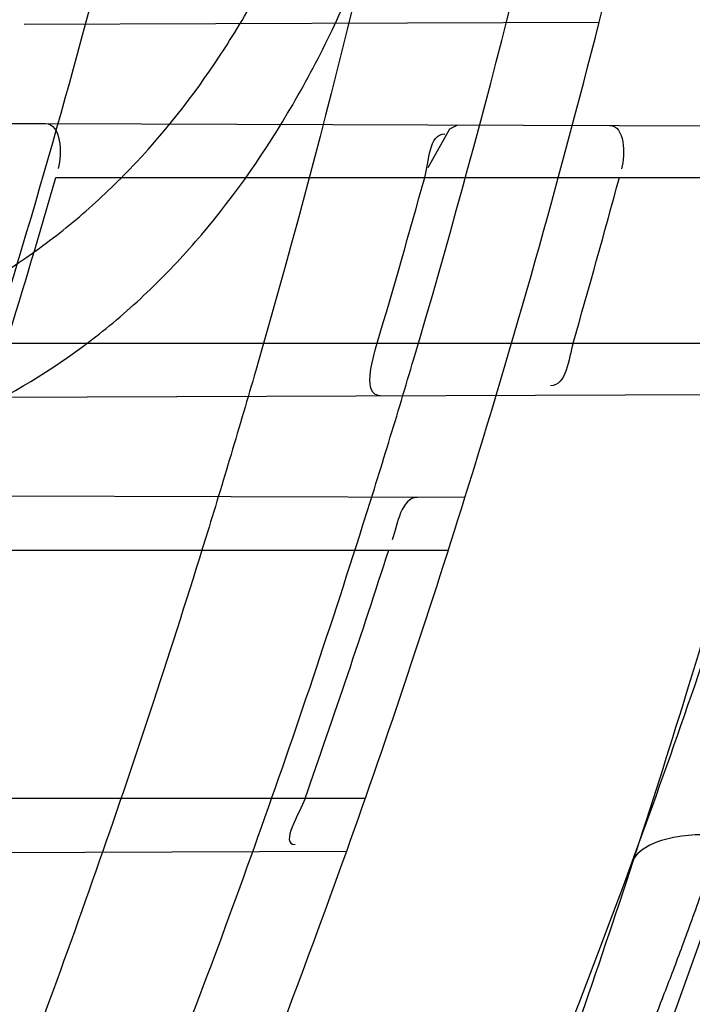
# Model space of a CAD drawing. Header units: millimetres. Extents: x 0 to 297, y 0 to 210.
# Tile 93 of 256: x 147.6055 to 147.6258, y 92.7791 to 92.8089. Entities that reach past the tile are written whole.
import ezdxf

# ---------------------------------------------------------------- set-up
doc = ezdxf.new("R2010")
doc.units = ezdxf.units.MM
doc.header["$LTSCALE"] = 16.335
doc.layers.get('0').update_dxf_attribs({"linetype": 'CONTINUOUS'})
for name, color, linetype in [('01_GLOBAL', 7, 'CONTINUOUS'), ('INTFCLR_1', 7, 'CONTINUOUS'), ('INTFCLR_144815', 7, 'CONTINUOUS')]:
    doc.layers.add(name, color=color, linetype=linetype)

msp = doc.modelspace()

# ---------------------------------------------------------------- linework, layer by layer
at = {"color": 7, "linetype": 'Continuous'}
msp.add_circle((148.0808034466, 92.1164639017), 1.9, dxfattribs=at)
at = {"color": 9, "linetype": 'Continuous'}
msp.add_arc((148.0808034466, 92.1164639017), 1.8756493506, 92.9674534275, 177.0325465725, dxfattribs=at)
at = {"layer": '01_GLOBAL', "color": 7, "linetype": 'Continuous'}
msp.add_circle((148.0808034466, 92.1164639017), 1.925, dxfattribs=at)
at = {"layer": 'INTFCLR_1', "color": 9, "linetype": 'Continuous'}
for p, q in [((147.6055979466, 92.8087261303), (147.6229711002, 92.8087867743)), ((147.6062380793, 92.8057290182), (147.6496285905, 92.8055775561)), ((147.6065565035, 92.80410369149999), (147.649248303, 92.80410369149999)), ((147.605059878, 92.7991036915), (147.6479681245, 92.7991036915)), ((147.6037535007, 92.7974696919), (147.6475919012, 92.7976227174)), ((147.618913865, 92.7944347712), (147.601291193, 92.7944962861)), ((147.6002254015, 92.7928536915), (147.6184151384, 92.7928536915)), ((147.6159055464, 92.78535369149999), (147.5975239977, 92.78535369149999)), ((147.5974134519, 92.7836975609), (147.6153413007, 92.7837601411))]:
    msp.add_line(p, q, dxfattribs=at)
at = {"layer": 'INTFCLR_1', "color": 6, "linetype": 'Continuous'}
msp.add_line((147.5673150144, 92.80586488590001), (147.6062380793, 92.8057290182), dxfattribs=at)
at = {"layer": 'INTFCLR_1', "color": 7, "linetype": 'Continuous'}
for p, q in [((147.6186914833, 92.8056855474), (147.6184463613, 92.80556515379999)), ((147.6184463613, 92.80556515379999), (147.6177906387, 92.8043936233))]:
    msp.add_line(p, q, dxfattribs=at)
at = {"layer": 'INTFCLR_1', "color": 6, "linetype": 'Continuous'}
for centre, radius, start, end in [((147.3556636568, 92.8766036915), 0.3017258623, 270, 90.00000002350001), ((147.3556636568, 92.8766036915), 0.2867456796, 270, 90.00000002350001), ((147.3556636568, 92.8766036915), 0.2607760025, 344.91416282, 347.3433404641), ((147.3556636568, 92.8766036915), 0.2757760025, 345.7642015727, 348.0308689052), ((147.3552502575, 92.8766019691), 0.2615546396, 342.7645756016, 343.9079015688), ((147.3559948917, 92.87660208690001), 0.2715622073, 343.4184416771, 344.5160807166), ((147.3552498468, 92.8766021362), 0.2779552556, 343.8104319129, 344.8808162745), ((147.3556636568, 92.8766036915), 0.2757760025, 340.3263098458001, 342.6651652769), ((147.3559016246, 92.87659913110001), 0.2738307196, 340.5357626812, 342.1919403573)]:
    msp.add_arc(centre, radius, start, end, dxfattribs=at)
at = {"layer": 'INTFCLR_1', "color": 9, "linetype": 'Continuous'}
for radius, start, end in [(0.2607760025, 341.6462381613, 344.91416282), (0.2757760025, 342.6651652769, 345.7642015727), (0.2757760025, 337.139241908, 340.3263098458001)]:
    msp.add_arc((147.3556636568, 92.8766036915), radius, start, end, dxfattribs=at)
for points, knots in [([(147.6239207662, 92.7833025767), (147.6245143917, 92.7849178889), (147.625677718, 92.78817961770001), (147.6278942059, 92.7947943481), (147.6314905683, 92.8066675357), (147.6348253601, 92.820603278), (147.6370274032, 92.8330582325), (147.637953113, 92.83941797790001), (147.6384308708, 92.8430963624), (147.6395335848, 92.8523310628), (147.6406793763, 92.8681102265), (147.6404956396, 92.88672685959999), (147.639629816, 92.89879125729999), (147.6390851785, 92.90436193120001), (147.6386841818, 92.9080669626), (147.6374452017, 92.918066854), (147.6346320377, 92.9340794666), (147.6305782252, 92.9497128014), (147.6276786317, 92.9589915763), (147.6265880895, 92.96231049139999), (147.6249290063, 92.96719941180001), (147.621186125, 92.9774204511), (147.6147225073, 92.99242174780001), (147.6073615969, 93.00659423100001), (147.6022300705, 93.01531748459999), (147.59983173, 93.0192005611), (147.598238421, 93.02173172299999), (147.5939293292, 93.0283886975), (147.5867086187, 93.03860548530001), (147.5766787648, 93.0510431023), (147.5681834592, 93.0603660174), (147.5622490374, 93.0663251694), (147.5589678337, 93.0694802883), (147.5544151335, 93.07373538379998), (147.5480427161, 93.0793069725), (147.541144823, 93.084712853), (147.5367712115, 93.0878231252), (147.5346401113, 93.08925308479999), (147.533241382, 93.0901520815), (147.5319885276, 93.09091746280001), (147.5308874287, 93.09154948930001), (147.5299491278, 93.09203983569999), (147.5291251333, 93.09242738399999), (147.5284918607, 93.0926304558), (147.5279419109, 93.0927747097), (147.5276450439, 93.0924128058), (147.5279068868, 93.09190500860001), (147.528285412, 93.09126392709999), (147.528982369, 93.0903782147), (147.5299093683, 93.0892868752), (147.53099579, 93.0880857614), (147.5321866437, 93.08680384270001), (147.5339471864, 93.0849402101), (147.5364529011, 93.0823207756), (147.5411298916, 93.0774130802), (147.546237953, 93.07190717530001), (147.5508912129, 93.0666447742), (147.5537675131, 93.0632984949), (147.5583927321, 93.0578052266), (147.5654736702, 93.0489031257), (147.5747566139, 93.03595157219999), (147.581475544, 93.0253784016), (147.5858745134, 93.0178524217), (147.5888592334, 93.01255911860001), (147.5940084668, 93.0028972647), (147.6008853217, 92.9883069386), (147.605629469, 92.9761424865), (147.6078360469, 92.9698354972)], [0, 0, 0, 0, 0.0103792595, 0.0208842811, 0.0420721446, 0.0851858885, 0.1071984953, 0.1183380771, 0.123943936, 0.1295693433, 0.1744299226, 0.2192388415, 0.2417237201, 0.2473597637, 0.2529962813, 0.2641993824, 0.3081295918, 0.3509327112, 0.3614952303, 0.3667582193, 0.3720021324, 0.3926323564, 0.4323913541, 0.4704239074, 0.4888657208, 0.4934194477, 0.497950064, 0.5069039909, 0.5412450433, 0.5733438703, 0.6032118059, 0.6172673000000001, 0.6240601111, 0.6306649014, 0.6548506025, 0.6750843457, 0.6834913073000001, 0.6872123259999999, 0.6905622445, 0.6935176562, 0.6960693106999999, 0.6982084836, 0.6999280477, 0.7014829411, 0.7024060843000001, 0.7029587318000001, 0.7038763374, 0.7054334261, 0.7076628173, 0.7105600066, 0.714112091, 0.7174145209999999, 0.7211168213, 0.7295725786, 0.7392778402, 0.7620040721, 0.7748640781, 0.7816422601, 0.7886165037, 0.8181744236, 0.8502177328, 0.884679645, 0.8936796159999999, 0.902792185, 0.9213283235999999, 0.9597006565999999, 1, 1, 1, 1]), ([(147.5311764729, 93.0916036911), (147.5318287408, 93.0916035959), (147.5336257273, 93.09064726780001), (147.5357695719, 93.0894825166), (147.5378575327, 93.08815416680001), (147.540022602, 93.08673125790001), (147.5444669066, 93.0836295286), (147.5514777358, 93.0782474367), (147.5579605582, 93.07269628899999), (147.5625922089, 93.06845780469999), (147.5659282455, 93.06531718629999), (147.5719597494, 93.05938825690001), (147.580595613, 93.0501132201), (147.5907946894, 93.0377377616), (147.5981414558, 93.0275676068), (147.6025258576, 93.02094069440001), (147.60414614, 93.0184223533), (147.6065841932, 93.01456039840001), (147.6117989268, 93.0058880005), (147.6192817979, 92.99179533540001), (147.6258568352, 92.9768697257), (147.6296645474, 92.9666988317), (147.6313517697, 92.961835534), (147.6324604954, 92.9585349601), (147.6354073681, 92.94931094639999), (147.6395285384, 92.9337676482), (147.6423901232, 92.91783829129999), (147.6436501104, 92.9078915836), (147.6440578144, 92.90420708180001), (147.6446115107, 92.8986677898), (147.6454917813, 92.88667134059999), (147.6456786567, 92.8681563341), (147.6445135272, 92.85246501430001), (147.6433925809, 92.8432832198), (147.6429068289, 92.8396251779), (147.6419655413, 92.8333000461), (147.6397259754, 92.82091051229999), (147.6363346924, 92.80705067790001), (147.6326792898, 92.79524665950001), (147.6304259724, 92.7886688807), (147.6292433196, 92.78542534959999), (147.6286398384, 92.7838190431)], [0, 0, 0, 0, 0.0056084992, 0.016622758, 0.0214510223, 0.0268121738, 0.0389184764, 0.0680276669, 0.1027789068, 0.1122614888, 0.1220107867, 0.1421735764, 0.1849752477, 0.2309092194, 0.2799812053, 0.2927645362, 0.2992310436, 0.3057293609, 0.3320345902, 0.3862266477, 0.4428037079, 0.4721337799, 0.479586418, 0.4870651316, 0.5020714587, 0.5628449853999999, 0.6251697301, 0.6410581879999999, 0.6490513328, 0.6570434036, 0.6889243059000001, 0.7524504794, 0.8160576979, 0.8240355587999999, 0.8319861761, 0.8477866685, 0.8790166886, 0.9402183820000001, 0.9703167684, 0.9852456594, 1, 1, 1, 1]), ([(147.6078360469, 92.9698354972), (147.6101299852, 92.9632788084), (147.6142956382, 92.9498053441), (147.6182613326, 92.93248715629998), (147.6202192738, 92.9209208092), (147.6210065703, 92.9154643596), (147.6214994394, 92.91179284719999), (147.6227052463, 92.90167889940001), (147.623864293, 92.88500070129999), (147.6237011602, 92.86826331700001), (147.6230932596, 92.8580308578), (147.6228153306, 92.8542968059), (147.6223459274, 92.84873943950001), (147.6210514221, 92.8369058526), (147.6180380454, 92.81906424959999), (147.6143540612, 92.80424827), (147.6118533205, 92.7957452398), (147.6108389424, 92.79241084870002), (147.6090123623, 92.7866911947), (147.6051536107, 92.7756507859), (147.5989882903, 92.76060143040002), (147.5926455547, 92.7476790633), (147.588554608, 92.74013645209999), (147.5870705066, 92.7374761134), (147.5848652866, 92.73359496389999), (147.5801153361, 92.725595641), (147.5725777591, 92.71408438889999), (147.5633378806, 92.7015190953), (147.5566749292, 92.69332205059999), (147.5528339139, 92.6888229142), (147.551385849, 92.6871436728), (147.5489422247, 92.68435085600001), (147.5444265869, 92.6793230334), (147.5395205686, 92.6740995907), (147.5350750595, 92.669442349), (147.5324472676, 92.6667048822), (147.5302613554, 92.6642911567), (147.5288390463, 92.6627654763), (147.5269884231, 92.6599424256), (147.5301672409, 92.66119888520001), (147.5319512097, 92.6622736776), (147.5341146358, 92.6635994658), (147.5360112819, 92.6648736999), (147.5382932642, 92.66645580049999), (147.5413846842, 92.6687204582), (147.5453415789, 92.671795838), (147.5512543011, 92.676661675), (147.5565470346, 92.68140832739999), (147.5611780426, 92.68584954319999), (147.5644972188, 92.6891252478), (147.5704790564, 92.69529289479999), (147.5790048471, 92.7049106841), (147.5890158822, 92.7176983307), (147.5961841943, 92.72817403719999), (147.6004450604, 92.7349871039), (147.6020181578, 92.7375755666), (147.6043852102, 92.74154715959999), (147.6094401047, 92.750464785), (147.6166547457, 92.7649396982), (147.621618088, 92.77703676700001), (147.6239207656, 92.78330257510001)], [0, 0, 0, 0, 0.0419449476, 0.0850695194, 0.1071739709, 0.1127634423, 0.1183584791, 0.1295423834, 0.1742656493, 0.2191961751, 0.2304978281, 0.2361598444, 0.2418057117, 0.2641744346, 0.3080240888, 0.3509528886, 0.3562644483, 0.3615432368, 0.3719979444, 0.3925183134, 0.4321501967, 0.4701192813, 0.4793724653, 0.4839620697, 0.48851378, 0.5063269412, 0.5401307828, 0.5715496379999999, 0.6004673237, 0.6038923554, 0.6072711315, 0.6138564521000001, 0.6263016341, 0.6480618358, 0.6572019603, 0.6650284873, 0.6713159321, 0.6759369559, 0.6799952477, 0.6841765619, 0.6887949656, 0.6950107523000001, 0.6986911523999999, 0.7027318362, 0.7117342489, 0.7218512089, 0.7329803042, 0.7579718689, 0.7647510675, 0.7717251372, 0.7861300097, 0.8166264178, 0.8492835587, 0.8841348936, 0.8932111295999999, 0.8978052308, 0.9024247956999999, 0.92112918, 0.9596906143, 1, 1, 1, 1]), ([(147.5311764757, 92.6616036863), (147.5310781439, 92.6616036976), (147.5308373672, 92.6616511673), (147.5308497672, 92.6620839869), (147.5311074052, 92.66252928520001), (147.5315528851, 92.66319115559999), (147.5322318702, 92.6640149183), (147.5335407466, 92.6654986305), (147.5355593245, 92.6676144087), (147.5383533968, 92.67047263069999), (147.5428736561, 92.67507601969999), (147.5478811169, 92.68027873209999), (147.5524841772, 92.6852758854), (147.5549756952, 92.68805332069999), (147.5564519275, 92.6897231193), (147.5603658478, 92.69419510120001), (147.5671547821, 92.70234315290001), (147.5765732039, 92.71484082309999), (147.5842592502, 92.7262958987), (147.5891039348, 92.7342592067), (147.5913524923, 92.7381219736), (147.5928653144, 92.74076896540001), (147.5970335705, 92.74827048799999), (147.6034974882, 92.7611245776), (147.6097854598, 92.7761068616), (147.6137211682, 92.7870999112), (147.6155837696, 92.7927940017), (147.6166180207, 92.7961131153), (147.6191666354, 92.8045735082), (147.6229221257, 92.8193173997), (147.6259956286, 92.83708214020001), (147.6273158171, 92.8488648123), (147.6277944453, 92.8543974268), (147.6280778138, 92.8581145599), (147.6286975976, 92.86830028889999), (147.6288639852, 92.8849640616), (147.6276820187, 92.90156740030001), (147.6264527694, 92.9116340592), (147.6259502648, 92.9152888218), (147.6251474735, 92.9207210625), (147.6231505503, 92.93223826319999), (147.6191057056, 92.949481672), (147.6148598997, 92.9628870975), (147.6125223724, 92.96940981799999)], [0, 0, 0, 0, 0.0008731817, 0.001718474, 0.0032338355, 0.0055641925, 0.0087322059, 0.0127298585, 0.0231213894, 0.0346993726, 0.0482226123, 0.08041255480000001, 0.0988155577, 0.1085507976, 0.1135449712, 0.1186069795, 0.1613231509, 0.207686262, 0.2575123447, 0.2837454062, 0.2904461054, 0.2972015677, 0.3108182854, 0.366650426, 0.4248609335, 0.4549769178, 0.4703146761, 0.4780576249, 0.4858477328, 0.5487775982, 0.6130123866, 0.6457680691, 0.6540347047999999, 0.6623246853, 0.6788711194, 0.7446474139, 0.8101273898, 0.8265053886, 0.8346996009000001, 0.8428861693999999, 0.8752668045, 0.9384714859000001, 1, 1, 1, 1]), ([(147.5902832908, 92.7977702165), (147.5917091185, 92.7977453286), (147.5944982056, 92.79782032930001), (147.5979226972, 92.7983537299), (147.6005170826, 92.7990943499), (147.6030083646, 92.80005522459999), (147.6053597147, 92.8013876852), (147.6074936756, 92.80307188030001), (147.6095379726, 92.8050469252), (147.6113311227, 92.8073786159), (147.6128474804, 92.8099673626), (147.6142131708, 92.8128006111), (147.6149983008, 92.81505672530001), (147.6154042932, 92.81660369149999)], [0, 0, 0, 0, 0.1247353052, 0.2435411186, 0.3019743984, 0.3604361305, 0.4768392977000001, 0.5365142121, 0.5978930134, 0.7251012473, 0.7921369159, 0.8601054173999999, 1, 1, 1, 1]), ([(147.5916573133, 92.79477903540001), (147.5931336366, 92.7947379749), (147.5960251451, 92.794803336), (147.5995739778, 92.795387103), (147.6022544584, 92.7962147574), (147.6048381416, 92.79730064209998), (147.6072649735, 92.79881295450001), (147.6094513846, 92.8007156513), (147.6115613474, 92.8029699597), (147.6133947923, 92.80562069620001), (147.6149372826, 92.8085537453), (147.6159729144, 92.81094865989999), (147.6167016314, 92.813037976), (147.6172060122, 92.81476863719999), (147.6174297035, 92.8156546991), (147.6175335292, 92.8161020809)], [0, 0, 0, 0, 0.1202033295, 0.2347921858, 0.2913427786, 0.3481866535, 0.4625825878, 0.5220163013, 0.5837483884, 0.7134935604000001, 0.7826840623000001, 0.8533059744, 0.9256431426, 0.9626202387, 1, 1, 1, 1]), ([(147.5440698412, 92.7821069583), (147.5450052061, 92.7820796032), (147.5468712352, 92.7820270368), (147.5505729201, 92.78193175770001), (147.5551408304, 92.78183506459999), (147.5596668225, 92.7817933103), (147.5632359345, 92.7818208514), (147.5667073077, 92.7818995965), (147.5709174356, 92.7821132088), (147.5750233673, 92.7825584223), (147.5781779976, 92.78310034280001), (147.5811791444, 92.7837658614), (147.5847632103, 92.7848741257), (147.5881232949, 92.7864422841), (147.590611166, 92.7879780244), (147.5929841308, 92.7897151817), (147.5951645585, 92.7917521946), (147.5971370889, 92.79404648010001), (147.5990320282, 92.7965825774), (147.6011681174, 92.80009690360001), (147.6029717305, 92.8038956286), (147.6042619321, 92.8071188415), (147.6054618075, 92.81048993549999), (147.6062288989, 92.8130780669), (147.606685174, 92.8148271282)], [0, 0, 0, 0, 0.0352844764, 0.0703893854, 0.1396239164, 0.207562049, 0.241046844, 0.2742025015, 0.338485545, 0.3999488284, 0.4297887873, 0.4591358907, 0.5158255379, 0.570881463, 0.5984070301, 0.6259627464, 0.6816732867, 0.7104019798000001, 0.739984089, 0.8009583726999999, 0.8651010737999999, 0.8983203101, 0.9318417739, 1, 1, 1, 1]), ([(147.6286398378, 92.7838190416), (147.6281032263, 92.7839793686), (147.6270309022, 92.78420454), (147.6254575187, 92.7843353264), (147.6240689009, 92.7838827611), (147.6239207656, 92.78330257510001)], [0, 0, 0, 0, 0.3355939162, 0.6411874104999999, 1, 1, 1, 1]), ([(147.6286398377, 92.7838190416), (147.6262971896, 92.77758353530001), (147.6212466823, 92.7655438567), (147.6139124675, 92.75115066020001), (147.6087756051, 92.74228519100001), (147.6063693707, 92.7383353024), (147.6047696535, 92.73576002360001), (147.6004343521, 92.7289779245), (147.593140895, 92.7185503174), (147.5829609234, 92.7058269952), (147.5742940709, 92.6962590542), (147.5682143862, 92.69012306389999), (147.5648397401, 92.68686264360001), (147.5601283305, 92.68243898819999), (147.554745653, 92.6777121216), (147.5487350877, 92.6728666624), (147.544713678, 92.66980354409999), (147.541566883, 92.667543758), (147.5392555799, 92.66597146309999), (147.5366540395, 92.6642566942), (147.5340672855, 92.6627785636), (147.5317988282, 92.66160361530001), (147.5311764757, 92.6616036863)], [0, 0, 0, 0, 0.1254392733, 0.2455954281, 0.3039386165, 0.3183545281, 0.3326935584, 0.3610298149, 0.4699340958, 0.5721292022, 0.6676979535, 0.7128867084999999, 0.7347758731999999, 0.7560605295, 0.8345894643, 0.86959304, 0.9014329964, 0.9297831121, 0.9425142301, 0.954114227, 0.9882800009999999, 1, 1, 1, 1])]:
    msp.add_open_spline(points, degree=3, knots=knots, dxfattribs=at)
at = {"layer": 'INTFCLR_1', "color": 6, "linetype": 'Continuous'}
for points, knots in [([(147.5524190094, 93.0916036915), (147.5518087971, 93.0916036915), (147.5529114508, 93.08950324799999), (147.5538583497, 93.08834455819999), (147.5554058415, 93.0863113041), (147.5573153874, 93.0840115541), (147.5597564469, 93.0810765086), (147.5626098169, 93.0776680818), (147.5656703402, 93.073960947), (147.5686923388, 93.0702356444), (147.571505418, 93.0666872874), (147.5740879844, 93.06335701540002), (147.5764364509, 93.0602594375), (147.5785589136, 93.05739951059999), (147.5804701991, 93.0547707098), (147.5821890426, 93.05236174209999), (147.5837330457, 93.05015870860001), (147.5851142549, 93.0481557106), (147.5863481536, 93.04633959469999), (147.5874498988, 93.04469533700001), (147.5884368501, 93.0432038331), (147.5893145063, 93.04186262), (147.590301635, 93.0403384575), (147.5913416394, 93.03871140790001), (147.5924164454, 93.0370044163), (147.5934051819, 93.03541431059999), (147.5944675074, 93.0336832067), (147.5954727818, 93.0320194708), (147.5963989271, 93.0304656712), (147.5972040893, 93.0291000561), (147.5980924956, 93.0275744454), (147.5990691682, 93.0258742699), (147.6001439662, 93.02397450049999), (147.6013258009, 93.02184928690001), (147.6026254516, 93.0194658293), (147.6040567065, 93.016782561), (147.6056293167, 93.01375936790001), (147.6073520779, 93.0103498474), (147.6092357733, 93.0064972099), (147.6112959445, 93.00212210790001), (147.6135459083, 92.9971289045), (147.6159975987, 92.99139551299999), (147.6186600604, 92.9847751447), (147.621540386, 92.9770580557), (147.6245995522, 92.96806700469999), (147.6276353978, 92.9580497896), (147.6304347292, 92.9474285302), (147.6328479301, 92.9366846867), (147.6348548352, 92.9259114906), (147.6364550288, 92.91515159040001), (147.6376568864, 92.9044033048), (147.6384643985, 92.8936919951), (147.6388848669, 92.883007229), (147.638923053, 92.8723658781), (147.6385832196, 92.8617581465), (147.6378679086, 92.85118540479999), (147.6367790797, 92.8406561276), (147.6353146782, 92.8301491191), (147.6334744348, 92.81967840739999), (147.6312492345, 92.80922126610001), (147.6286373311, 92.7987909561), (147.6256726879, 92.7885321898), (147.6225298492, 92.77894344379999), (147.6194333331, 92.7704309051), (147.6165578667, 92.7631606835), (147.613914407, 92.756913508), (147.6114912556, 92.751504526), (147.6092772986, 92.74679278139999), (147.6072566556, 92.7426627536), (147.6054148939, 92.7390284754), (147.6037381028, 92.7358200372), (147.6022167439, 92.7329849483), (147.6008394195, 92.7304773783), (147.5995919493, 92.72825221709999), (147.5984619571, 92.7262722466), (147.5974378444, 92.724505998), (147.5965123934, 92.7229325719), (147.5956788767, 92.7215330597), (147.5947260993, 92.71995062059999), (147.5936842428, 92.71824390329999), (147.5924549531, 92.71626272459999), (147.5913949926, 92.7145809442), (147.5904087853, 92.71303704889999), (147.5895314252, 92.7116777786), (147.5885421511, 92.7101629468), (147.5874297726, 92.7084808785), (147.5861816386, 92.706620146), (147.5847816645, 92.7045655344), (147.5832139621, 92.7023025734), (147.5814607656, 92.69981828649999), (147.5795082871, 92.69710583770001), (147.5773377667, 92.6941536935), (147.5749300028, 92.69095159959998), (147.5722786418, 92.6875081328), (147.5693828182, 92.6838337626), (147.5662651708, 92.67997262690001), (147.5630841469, 92.6761093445), (147.5601062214, 92.67254834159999), (147.5575479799, 92.66947614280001), (147.5555504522, 92.6670757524), (147.5539276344, 92.6649548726), (147.5529496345, 92.6637602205), (147.5517963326, 92.66160369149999), (147.5524190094, 92.66160369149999)], [0, 0, 0, 0, 0.0038604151, 0.0075016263, 0.0124785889, 0.0188917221, 0.0268498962, 0.0364677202, 0.04706947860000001, 0.0572444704, 0.0668187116, 0.0757144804, 0.08390538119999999, 0.0914099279, 0.098245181, 0.1044667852, 0.1101313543, 0.1152642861, 0.1198589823, 0.1240215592, 0.1277856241, 0.1311734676, 0.1341617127, 0.1392736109, 0.1433897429, 0.1469230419, 0.1511192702, 0.1562389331, 0.1592204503, 0.1625628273, 0.1662680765, 0.1703891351, 0.1749670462, 0.1800766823, 0.185772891, 0.1921413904, 0.1993155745, 0.2073310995, 0.2163076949, 0.2264451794, 0.2379233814, 0.250953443, 0.2658909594, 0.2830621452, 0.3030578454, 0.3259639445, 0.3492662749, 0.372530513, 0.3956109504, 0.4185782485, 0.4413347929, 0.4640172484, 0.48651927, 0.5089682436, 0.5313242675, 0.553647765, 0.5759939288, 0.5982772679, 0.6207473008, 0.6432362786, 0.6658996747, 0.6887559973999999, 0.7107777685, 0.7297237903, 0.7460531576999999, 0.7602331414, 0.7726347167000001, 0.7835467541, 0.7931663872, 0.8017211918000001, 0.8093215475, 0.8160683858, 0.8220758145, 0.8274205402, 0.8322066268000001, 0.8364980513, 0.8403368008, 0.8437547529, 0.8468031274, 0.8520223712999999, 0.8564046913, 0.8615533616, 0.8645986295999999, 0.8679945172, 0.8717882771, 0.8760445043, 0.8807522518, 0.8859628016, 0.8917731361, 0.8981681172, 0.9051985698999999, 0.9129160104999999, 0.9213486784, 0.9305434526, 0.9404096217, 0.9509435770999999, 0.9619432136, 0.9720502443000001, 0.9803711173, 0.9870628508, 0.9922716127, 0.99606073, 1, 1, 1, 1]), ([(147.5524190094, 92.66160369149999), (147.5531143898, 92.66160369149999), (147.5543203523, 92.6624163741), (147.5561744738, 92.6635325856), (147.5583002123, 92.66507723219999), (147.560928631, 92.6670898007), (147.5640582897, 92.6696593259), (147.5675074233, 92.6726544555), (147.5710070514, 92.6758564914), (147.574310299, 92.6790215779), (147.5773371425, 92.6820373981), (147.5800923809, 92.6848835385), (147.5825889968, 92.6875456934), (147.5848455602, 92.6900206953), (147.5868773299, 92.69230773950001), (147.5887011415, 92.69440843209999), (147.5903405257, 92.6963368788), (147.5918089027, 92.69809721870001), (147.59312239, 92.69969855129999), (147.5942950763, 92.7011505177), (147.5953447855, 92.7024683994), (147.5962981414, 92.7036803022), (147.5972372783, 92.7048876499), (147.5982377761, 92.70618954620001), (147.5992999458, 92.7075906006), (147.6003509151, 92.70899661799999), (147.6013832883, 92.71039607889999), (147.6024574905, 92.7118722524), (147.6036466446, 92.7135309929), (147.6049757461, 92.71541616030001), (147.6064609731, 92.7175638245), (147.6081179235, 92.7200131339), (147.6099603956, 92.72280467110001), (147.6120026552, 92.725988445), (147.6142665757, 92.7296344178), (147.6167734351, 92.73382309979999), (147.6195429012, 92.73865281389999), (147.6225956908, 92.7442536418), (147.6259494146, 92.7507780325), (147.6296263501, 92.7584542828), (147.6335547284, 92.7673916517), (147.6374822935, 92.777309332), (147.6411546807, 92.7877658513), (147.6444163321, 92.7983650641), (147.6472390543, 92.8090034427), (147.6496322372, 92.81966957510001), (147.6515947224, 92.830307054), (147.6531423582, 92.84094476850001), (147.6542785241, 92.8515373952), (147.6550140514, 92.86210180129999), (147.655355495, 92.8726275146), (147.6553083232, 92.8831163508), (147.6548760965, 92.8935745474), (147.6540611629, 92.9039954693), (147.6528633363, 92.9143835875), (147.6512816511, 92.9247373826), (147.649316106, 92.935041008), (147.6469588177, 92.94531754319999), (147.6442058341, 92.9555541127), (147.6410435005, 92.9657625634), (147.6374805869, 92.97589100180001), (147.6336594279, 92.98555735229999), (147.6298256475, 92.9943126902), (147.6262354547, 93.0018480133), (147.6229615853, 93.0082575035), (147.6199846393, 93.0137592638), (147.617284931, 93.01850609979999), (147.6148405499, 93.0226260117), (147.6126315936, 93.0262165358), (147.6106351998, 93.029359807), (147.6088346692, 93.032115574), (147.6072125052, 93.0345383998), (147.6057564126, 93.0366668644), (147.6044486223, 93.0385420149), (147.6032796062, 93.0401903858), (147.6022307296, 93.04164776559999), (147.6012884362, 93.0429399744), (147.6003875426, 93.0441606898), (147.599451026, 93.0454152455), (147.5984191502, 93.0467800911), (147.5973563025, 93.048166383), (147.5962900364, 93.04953808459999), (147.5952102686, 93.0509094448), (147.5940251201, 93.0523937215), (147.5927013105, 93.0540257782), (147.5912185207, 93.05582248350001), (147.5895625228, 93.05779146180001), (147.5877136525, 93.05994306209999), (147.5856554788, 93.0622827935), (147.583366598, 93.0648176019), (147.5808303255, 93.0675463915), (147.5780323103, 93.07046241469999), (147.5749547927, 93.0735545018), (147.5715984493, 93.0767954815), (147.5680191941, 93.0800963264), (147.5644644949, 93.08320501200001), (147.5612102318, 93.085894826), (147.5584715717, 93.08800309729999), (147.5562664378, 93.089614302), (147.5543599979, 93.09076625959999), (147.5531273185, 93.0916036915), (147.5524190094, 93.0916036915)], [0, 0, 0, 0, 0.0042187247, 0.0081401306, 0.0133978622, 0.0200459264, 0.0282638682, 0.0379443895, 0.0477615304, 0.05703690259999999, 0.0656973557, 0.0736821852, 0.0810680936, 0.0878383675, 0.0940009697, 0.0996271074, 0.1047154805, 0.1093563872, 0.1135342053, 0.1172803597, 0.1206792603, 0.1237557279, 0.1266349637, 0.1299589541, 0.1337168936, 0.1373013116, 0.1406085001, 0.1442672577, 0.148377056, 0.1529904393, 0.1582606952, 0.164218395, 0.1709303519, 0.1785521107, 0.1871652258, 0.1969659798, 0.2081658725, 0.2209392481, 0.2356613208, 0.2526660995, 0.2725685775, 0.2948769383, 0.3173640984, 0.3397873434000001, 0.3621386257, 0.3841211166, 0.4060891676, 0.4277469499, 0.4493218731, 0.470705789, 0.4919793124, 0.5131981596, 0.5343255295, 0.5554668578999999, 0.5765984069, 0.5977513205, 0.6189954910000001, 0.6402209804, 0.6617015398, 0.6832900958, 0.7050415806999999, 0.7268239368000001, 0.7463339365, 0.7630160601, 0.7774553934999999, 0.7899931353, 0.8009638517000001, 0.8105830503, 0.8190545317, 0.8265380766, 0.8331730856, 0.8390248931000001, 0.8442268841, 0.8488182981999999, 0.8528943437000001, 0.8564866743, 0.8597116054, 0.8625968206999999, 0.8656908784, 0.8692094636, 0.8729771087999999, 0.8762884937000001, 0.879749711, 0.8835661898, 0.8878115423, 0.8924986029, 0.8976989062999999, 0.9034198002, 0.9097088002, 0.9166034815, 0.9241390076, 0.9323094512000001, 0.9411199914, 0.9506041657, 0.9606137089, 0.9706541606, 0.9792553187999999, 0.9862062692, 0.9916647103, 0.9957028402, 1, 1, 1, 1])]:
    msp.add_open_spline(points, degree=3, knots=knots, dxfattribs=at)
for points in [[(147.6062380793, 92.8057290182), (147.6067069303, 92.8057273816), (147.6067540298, 92.8048269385), (147.6066240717, 92.80437645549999)], [(147.6232965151, 92.8056694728), (147.6237458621, 92.8056679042), (147.6237620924, 92.80480101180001), (147.6236448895, 92.8043672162)], [(147.6163508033, 92.797513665), (147.6158200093, 92.7975118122), (147.6161125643, 92.7985949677), (147.6162640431, 92.7991036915)], [(147.6221826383, 92.7991036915), (147.6220465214, 92.7986348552), (147.6219846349, 92.7978115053), (147.6214964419, 92.7978098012)], [(147.6174845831, 92.79443976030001), (147.6169884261, 92.7944414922), (147.6168704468, 92.79363582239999), (147.6167187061, 92.7931634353)], [(147.614082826, 92.78535369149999), (147.6139247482, 92.7849064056), (147.613308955, 92.7839607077), (147.6137833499, 92.78396236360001)]]:
    msp.add_open_spline(points, degree=3, dxfattribs=at)
at = {"layer": 'INTFCLR_1', "color": 7, "linetype": 'Continuous'}
msp.add_open_spline([(147.6177008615, 92.8041036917), (147.6178294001, 92.804567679), (147.6178257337, 92.8054179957), (147.6183071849, 92.8054146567)], degree=3, dxfattribs=at)
at = {"layer": 'INTFCLR_144815', "color": 6, "linetype": 'Continuous'}
for radius in [0.3190566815, 0.3040475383]:
    msp.add_circle((147.3556636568, 92.8766036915), radius, dxfattribs=at)
for radius, start, end in [(0.4398395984, 313.9937911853, 154.5150993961), (0.3241269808, 308.490992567, 51.50900743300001), (0.3391361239, 316.9838592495, 43.0161407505), (0.3200091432, 313.9992414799, 46.00075850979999)]:
    msp.add_arc((147.3556636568, 92.8766036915), radius, start, end, dxfattribs=at)
at = {"layer": 'INTFCLR_144815', "color": 9, "linetype": 'Continuous'}
for centre, radius, start, end in [((147.3556636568, 92.8766036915), 0.4080560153, 292.4997540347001, 54.0964566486), ((147.3556765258, 92.87660676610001), 0.3618850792, 311.2505121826, 48.7494878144), ((147.3556636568, 92.87660369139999), 0.3298406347, 314.0862202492, 45.9137797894), ((147.3556636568, 92.8766036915), 0.3219531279, 313.8592910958, 46.1407088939), ((147.3556636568, 92.8766036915), 0.3198467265, 314.0319604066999, 45.9680396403), ((147.3556636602, 92.8766036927), 0.3681108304, 292.4997540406, 16.610836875)]:
    msp.add_arc(centre, radius, start, end, dxfattribs=at)
at = {"layer": 'INTFCLR_144815', "color": 6, "linetype": 'Continuous'}
for points, knots in [([(147.5784687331, 92.65410377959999), (147.5781248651, 92.65411009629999), (147.5784667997, 92.6553861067), (147.5789335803, 92.6559818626), (147.5794381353, 92.656793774), (147.5799269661, 92.65749477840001), (147.5805020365, 92.6583039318), (147.581162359, 92.6592026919), (147.5819099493, 92.66020143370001), (147.5827456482, 92.66130133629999), (147.5836709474, 92.66250732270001), (147.5846879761, 92.6638247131), (147.5857985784, 92.6652591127), (147.5870029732, 92.6668144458), (147.5882990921, 92.66849222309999), (147.5896836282, 92.6702928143), (147.5911548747, 92.6722190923), (147.5927145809, 92.6742789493), (147.5943650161, 92.6764816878), (147.596103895, 92.67883130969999), (147.5979255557, 92.6813277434), (147.599823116, 92.6839695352), (147.6017910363, 92.68675738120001), (147.6038223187, 92.689690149), (147.6059091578, 92.6927656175), (147.6080430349, 92.6959804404), (147.610214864, 92.6993301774), (147.6124151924, 92.7028094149), (147.6146343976, 92.70641190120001), (147.6168628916, 92.71013072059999), (147.6190913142, 92.71395848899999), (147.6213106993, 92.7178875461), (147.6235126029, 92.7219101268), (147.6256891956, 92.72601851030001), (147.6278333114, 92.73020512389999), (147.6299384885, 92.73446266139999), (147.631998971, 92.73878415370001), (147.6340096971, 92.7431630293), (147.635966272, 92.7475931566), (147.6378649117, 92.7520688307), (147.6397023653, 92.75658470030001), (147.6414762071, 92.7611366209), (147.6431808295, 92.76571122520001), (147.6448144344, 92.7703031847), (147.6463777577, 92.7749136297), (147.6478725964, 92.77954824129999), (147.6492992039, 92.7842086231), (147.6506556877, 92.7888890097), (147.651941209, 92.79358669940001), (147.653154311, 92.79829575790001), (147.6542942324, 92.8030117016), (147.6553612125, 92.8077336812), (147.656355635, 92.81246156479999), (147.6572778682, 92.8171953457), (147.6581281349, 92.82193449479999), (147.6589065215, 92.8266777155), (147.6596131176, 92.831423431), (147.6602481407, 92.8361706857), (147.6608118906, 92.84091921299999), (147.6613046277, 92.8456686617), (147.6617265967, 92.8504187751), (147.6620780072, 92.8551692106), (147.6623590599, 92.8599199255), (147.662569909, 92.86467073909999), (147.6627106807, 92.8694216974), (147.6627814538, 92.87417265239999), (147.6627822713, 92.87892366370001), (147.6627131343, 92.88367460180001), (147.6625740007, 92.8884255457), (147.6623647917, 92.8931763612), (147.6620853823, 92.8979270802), (147.6617356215, 92.9026774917), (147.6613153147, 92.90742751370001), (147.6608242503, 92.91217686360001), (147.6602621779, 92.9169253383), (147.6596288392, 92.921672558), (147.6589239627, 92.9264180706), (147.6581472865, 92.93116125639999), (147.6572985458, 92.9359014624), (147.6563774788, 92.9406379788), (147.6553839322, 92.9453695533), (147.654317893, 92.950094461), (147.6531794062, 92.9548110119), (147.6519684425, 92.9595180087), (147.6506848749, 92.96421469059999), (147.6493287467, 92.9688997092), (147.6479004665, 92.97357066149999), (147.6464007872, 92.97822446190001), (147.6448306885, 92.98285783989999), (147.6431912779, 92.987467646), (147.6414839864, 92.9920503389), (147.6397106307, 92.9966019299), (147.6378734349, 93.00111803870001), (147.6359750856, 93.0055938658), (147.6340187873, 93.01002417), (147.6320083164, 93.01440325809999), (147.6299480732, 93.0187249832), (147.6278431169, 93.02298277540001), (147.6256991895, 93.02716968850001), (147.623522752, 93.0312784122), (147.6213209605, 93.0353013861), (147.6191016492, 93.0392308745), (147.6168732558, 93.0430591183), (147.6146447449, 93.04677845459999), (147.6124254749, 93.0503814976), (147.6102250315, 93.0538613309), (147.6080530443, 93.0572116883), (147.6059189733, 93.0604271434), (147.6038319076, 93.0635032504), (147.6018003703, 93.06643665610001), (147.5998321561, 93.0692251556), (147.5979341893, 93.0718677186), (147.5961124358, 93.07436445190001), (147.5943718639, 93.076716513), (147.5927164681, 93.07892596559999), (147.5911492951, 93.0809956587), (147.5896725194, 93.0829290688), (147.5882875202, 93.0847301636), (147.5869950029, 93.086403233), (147.5857951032, 93.08795275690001), (147.5846874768, 93.08938331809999), (147.5836714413, 93.09069941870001), (147.5827460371, 93.0919055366), (147.5819101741, 93.0930056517), (147.5811625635, 93.0940044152), (147.5805021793, 93.0949032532), (147.57992705, 93.09571248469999), (147.5794381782, 93.0964135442), (147.5789336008, 93.0972254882), (147.5784668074, 93.0978212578), (147.578124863, 93.0990972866), (147.5784687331, 93.0991036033)], [0, 0, 0, 0, 0.0021236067, 0.0044659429, 0.005996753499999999, 0.007775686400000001, 0.0098091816, 0.0121043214, 0.0146687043, 0.0175100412, 0.0206343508, 0.0240542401, 0.0277864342, 0.0318356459, 0.0362005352, 0.040877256, 0.0458603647, 0.0511668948, 0.0568307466, 0.06285557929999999, 0.0692156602, 0.07591263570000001, 0.0829392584, 0.09028590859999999, 0.0979403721, 0.1058876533, 0.114110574, 0.1225900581, 0.1313055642, 0.140235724, 0.1493588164, 0.1586532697, 0.1680981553, 0.1776734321, 0.1873601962, 0.1971407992, 0.2069991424, 0.2169205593, 0.2268918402, 0.236901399, 0.2469387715, 0.256994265, 0.2670652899, 0.2770813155, 0.2870874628, 0.2971238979, 0.3071487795, 0.3171804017, 0.3272115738, 0.3372204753, 0.347205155, 0.3571681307, 0.3671107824, 0.3770356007, 0.3869457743, 0.396839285, 0.4067137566, 0.4165706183, 0.4264117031, 0.436238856, 0.4460529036, 0.4558561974, 0.465649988, 0.4754369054, 0.4852183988, 0.4949970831, 0.5047743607, 0.514552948, 0.5243342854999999, 0.5341210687, 0.5439147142, 0.5537177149, 0.5635313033, 0.5733577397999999, 0.5831983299, 0.5930548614, 0.6029285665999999, 0.6128203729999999, 0.6227310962, 0.6326618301, 0.642613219, 0.6525827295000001, 0.6625684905, 0.6725713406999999, 0.6825918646, 0.692631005, 0.7026858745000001, 0.7127502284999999, 0.7228203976, 0.7328919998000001, 0.7429592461, 0.7530154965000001, 0.7630529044, 0.7730624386, 0.783033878, 0.7929554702, 0.8028140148, 0.8125949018, 0.8222819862, 0.8318577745, 0.8413032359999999, 0.8505983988, 0.8597223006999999, 0.868653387, 0.8773699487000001, 0.8858505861, 0.894074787, 0.9020233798, 0.9096791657, 0.9170272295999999, 0.9240552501, 0.9307537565, 0.9371162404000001, 0.9431389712, 0.9488208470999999, 0.9541629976, 0.959168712, 0.963842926, 0.9681919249, 0.9722229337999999, 0.9759438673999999, 0.9793632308, 0.9824892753, 0.9853304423, 0.9878949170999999, 0.9901903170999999, 0.992224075, 0.994003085, 0.9955339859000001, 0.9978763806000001, 1, 1, 1, 1]), ([(147.5857237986, 93.0916036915), (147.5853758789, 93.0916036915), (147.5856994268, 93.09031299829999), (147.5861425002, 93.0896962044), (147.5866231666, 93.08886737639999), (147.5870888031, 93.0881506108), (147.587636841, 93.0873240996), (147.5882660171, 93.08640637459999), (147.5889780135, 93.08538740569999), (147.5897734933, 93.08426604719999), (147.590653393, 93.08303795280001), (147.5916183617, 93.0816995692), (147.592668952, 93.0802468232), (147.5938053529, 93.07867577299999), (147.5950274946, 93.076982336), (147.5963347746, 93.0751626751), (147.5977261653, 93.0732130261), (147.5991999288, 93.0711300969), (147.6007536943, 93.06891097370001), (147.6023842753, 93.0665534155), (147.6040876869, 93.06405588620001), (147.605859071, 93.0614177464), (147.6076927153, 93.05863933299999), (147.6095821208, 93.05572198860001), (147.6115200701, 93.0526681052), (147.6134987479, 93.04948109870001), (147.6155098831, 93.0461653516), (147.6175449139, 93.0427261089), (147.6195951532, 93.0391693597), (147.6216519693, 93.0355016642), (147.6237069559, 93.0317299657), (147.6257520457, 93.0278614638), (147.6277796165, 93.02390347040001), (147.6297825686, 93.0198632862), (147.6317543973, 93.01574804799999), (147.633689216, 93.01156464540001), (147.635581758, 93.0073196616), (147.6374273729, 93.0030193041), (147.6392219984, 92.99866937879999), (147.6409621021, 92.9942753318), (147.6426447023, 92.9898420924), (147.6442672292, 92.9853743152), (147.6458276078, 92.98087605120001), (147.6473240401, 92.9763512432), (147.6487551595, 92.9718031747), (147.6501197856, 92.9672351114), (147.6514170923, 92.9626496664), (147.6526463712, 92.958049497), (147.6538071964, 92.9534366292), (147.6548992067, 92.948813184), (147.6559222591, 92.944180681), (147.6568762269, 92.9395408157), (147.6577611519, 92.9348946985), (147.6585770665, 92.9302436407), (147.6593241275, 92.92558837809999), (147.6600024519, 92.92092994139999), (147.6606122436, 92.91626881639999), (147.6611536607, 92.9116057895), (147.6616269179, 92.90694109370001), (147.662032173, 92.9022753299), (147.6623696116, 92.897608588), (147.6626393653, 92.8929413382), (147.6628415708, 92.8882735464), (147.6629763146, 92.88360558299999), (147.6630436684, 92.8789373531), (147.6630436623, 92.8742691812), (147.6629762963, 92.8696009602), (147.6628415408, 92.8649330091), (147.662639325, 92.8602652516), (147.6623695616, 92.85559802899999), (147.6620321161, 92.85093134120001), (147.6616268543, 92.84626561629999), (147.6611535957, 92.84160099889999), (147.6606121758, 92.8369380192), (147.6600023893, 92.8322769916), (147.659324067, 92.8276186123), (147.6585770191, 92.82296346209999), (147.6577611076, 92.8183124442), (147.6568762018, 92.81366644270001), (147.6559222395, 92.80902661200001), (147.6548992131, 92.8043942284), (147.6538072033, 92.79977078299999), (147.6526464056, 92.79515801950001), (147.6514171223, 92.79055782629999), (147.6501198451, 92.7859724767), (147.6487552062, 92.7814043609), (147.6473241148, 92.7768563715), (147.6458276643, 92.77233149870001), (147.6442673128, 92.76783330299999), (147.6426447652, 92.76336546), (147.6409621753, 92.7589322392), (147.6392220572, 92.7545381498), (147.6374274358, 92.7501882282), (147.6355818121, 92.7458878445), (147.6336892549, 92.7416428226), (147.6317544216, 92.73745938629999), (147.6297825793, 92.7333441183), (147.6277796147, 92.7293039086), (147.6257520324, 92.7253458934), (147.6237069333, 92.7214773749), (147.6216519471, 92.71770567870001), (147.6195951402, 92.7140380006), (147.6175449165, 92.7104812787), (147.6155099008, 92.70704206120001), (147.613498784, 92.7037263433), (147.6115201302, 92.7005393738), (147.6095822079, 92.69748553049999), (147.6076928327, 92.6945682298), (147.6058592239, 92.6917898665), (147.6040878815, 92.68915178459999), (147.6023844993, 92.6866542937), (147.6007539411, 92.684296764), (147.5992001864, 92.68207765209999), (147.5977264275, 92.6799947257), (147.5963350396, 92.67804507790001), (147.5950277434, 92.6762253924), (147.5938055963, 92.6745319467), (147.5926691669, 92.6729608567), (147.5916185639, 92.67150809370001), (147.5906535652, 92.67016966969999), (147.5897736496, 92.6689415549), (147.5889781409, 92.6678201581), (147.5882661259, 92.6668011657), (147.5876369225, 92.6658834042), (147.5870888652, 92.6650568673), (147.5866232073, 92.664340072), (147.5861425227, 92.6635112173), (147.585699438, 92.66289440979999), (147.5853758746, 92.66160369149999), (147.5857237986, 92.66160369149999)], [0, 0, 0, 0, 0.0022415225, 0.0046949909, 0.0062948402, 0.0081515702, 0.0102713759, 0.0126610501, 0.0153273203, 0.0182777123, 0.0215194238, 0.0250604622, 0.0289080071, 0.0330699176, 0.0375525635, 0.0423627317, 0.0475050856, 0.0529841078, 0.05880161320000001, 0.0649581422, 0.07145189, 0.07827835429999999, 0.08543053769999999, 0.0928988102, 0.1006709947, 0.1087324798, 0.1170666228, 0.1256550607, 0.1344781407, 0.1435153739, 0.1527460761, 0.1621498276, 0.1717063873, 0.1813963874, 0.1912015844, 0.2011049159, 0.2110906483, 0.2211444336, 0.2312534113, 0.241406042, 0.2515916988, 0.2618021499, 0.2720286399, 0.2822654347, 0.2925056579, 0.3027455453, 0.312979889, 0.3232065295, 0.3334216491, 0.3436244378, 0.3538122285, 0.3639852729, 0.3741416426, 0.3842825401, 0.3944068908, 0.4045165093, 0.4146106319, 0.4246916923, 0.4347594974, 0.444816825, 0.4548636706, 0.4649030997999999, 0.474935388, 0.4849637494, 0.494988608, 0.5050132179, 0.5150380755, 0.5250663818, 0.5350986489, 0.5451379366, 0.5551847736, 0.565241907, 0.5753096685, 0.5853904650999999, 0.5954845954, 0.6055938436, 0.615718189, 0.6258587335, 0.636015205, 0.6461877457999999, 0.6563757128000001, 0.6665780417, 0.6767934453, 0.6870195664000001, 0.6972543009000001, 0.7074936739, 0.7177343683, 0.7279706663, 0.7381976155, 0.7484076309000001, 0.7585937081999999, 0.7687462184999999, 0.7788551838, 0.7889090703, 0.7988948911, 0.808798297, 0.8186035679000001, 0.82829363, 0.8378502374, 0.8472540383, 0.8564847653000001, 0.8655219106, 0.8743449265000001, 0.8829333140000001, 0.8912673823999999, 0.8993287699, 0.9071008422, 0.9145690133, 0.9217210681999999, 0.9285473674, 0.9350409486, 0.9411974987, 0.9470149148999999, 0.9524939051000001, 0.9576363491, 0.9624464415, 0.9669292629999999, 0.9710911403, 0.9749388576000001, 0.9784798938, 0.9817217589, 0.9846721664, 0.9873385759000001, 0.9897282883, 0.9918482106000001, 0.9937049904, 0.9953049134, 0.9977584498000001, 1, 1, 1, 1]), ([(147.6430286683, 92.8766036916), (147.6430286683, 92.87365185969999), (147.6429418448, 92.8677449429), (147.6425510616, 92.8588860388), (147.6418988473, 92.850026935), (147.6409832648, 92.8411683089), (147.6398024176, 92.8323115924), (147.6383542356, 92.823459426), (147.63663577, 92.8146158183), (147.6346446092, 92.8057865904), (147.6323800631, 92.7969797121), (147.6298403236, 92.7882070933), (147.6270278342, 92.7794826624), (147.6239451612, 92.7708246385), (147.6206006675, 92.76225608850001), (147.6170056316, 92.7538045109), (147.6131791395, 92.74550420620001), (147.6091475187, 92.7373952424), (147.6049462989, 92.7295251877), (147.6006219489, 92.72194611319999), (147.5962311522, 92.7147136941), (147.5918401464, 92.70788457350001), (147.5875209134, 92.7015108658), (147.5833466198, 92.6956354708), (147.5793849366, 92.6902872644), (147.5756928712, 92.6854776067), (147.5723132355, 92.681202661), (147.569272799, 92.6774445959), (147.5665878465, 92.6741754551), (147.5642575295, 92.6713602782), (147.5622827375, 92.6689721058), (147.5606428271, 92.6669506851), (147.5593543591, 92.6653473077), (147.5583339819, 92.66391942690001), (147.5576676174, 92.6630872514), (147.5570414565, 92.66160369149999), (147.5574681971, 92.66160369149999)], [0, 0, 0, 0, 0.0374136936, 0.0748639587, 0.1123780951, 0.1499879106, 0.1877264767, 0.2256114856, 0.2636616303, 0.3018965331, 0.3403130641, 0.3789003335, 0.4176356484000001, 0.4564792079, 0.4953691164, 0.5342020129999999, 0.5728718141, 0.611197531, 0.6489667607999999, 0.6859303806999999, 0.721782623, 0.7561939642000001, 0.788825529, 0.8193610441, 0.8475376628, 0.8731799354, 0.8962089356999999, 0.9166076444, 0.9344457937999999, 0.9498358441, 0.9629038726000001, 0.9737937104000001, 0.9826269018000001, 0.9895233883, 0.9945911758, 1, 1, 1, 1]), ([(147.5713403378, 92.65410377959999), (147.5710071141, 92.6541098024), (147.5713359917, 92.6553531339), (147.5718077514, 92.6559237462), (147.5723120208, 92.6567115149), (147.5728022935, 92.6573910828), (147.5733789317, 92.65817632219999), (147.5740414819, 92.6590487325), (147.5747918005, 92.66001853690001), (147.5756308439, 92.66108688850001), (147.5765597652, 92.66225816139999), (147.5775795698, 92.6635360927), (147.5786913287, 92.6649251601), (147.5798959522, 92.66642999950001), (147.5811942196, 92.66805558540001), (147.5825865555, 92.6698069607), (147.5840730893, 92.6716893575), (147.5856532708, 92.6737077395), (147.5873256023, 92.6758664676), (147.5890872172, 92.67816872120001), (147.5909338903, 92.6806164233), (147.5928603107, 92.6832104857), (147.5948603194, 92.685951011), (147.5969269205, 92.68883718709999), (147.5990522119, 92.6918670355), (147.6012274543, 92.6950373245), (147.6034432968, 92.69834369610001), (147.605689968, 92.7017807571), (147.6079575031, 92.70534224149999), (147.610235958, 92.7090211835), (147.6125156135, 92.7128101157), (147.6147871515, 92.71670126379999), (147.6170417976, 92.7206867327), (147.619271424, 92.7247586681), (147.621468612, 92.72890938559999), (147.6236266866, 92.73313148), (147.6257397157, 92.7374178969), (147.6278024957, 92.7417619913), (147.6298105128, 92.7461575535), (147.6317598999, 92.7505988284), (147.633647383, 92.7550805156), (147.6354702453, 92.7595978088), (147.6372262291, 92.76414628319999), (147.6389135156, 92.76872195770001), (147.6405306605, 92.7733212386), (147.6420765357, 92.7779408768), (147.6435503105, 92.78257800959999), (147.6449513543, 92.7872299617), (147.6462792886, 92.79189450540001), (147.6475338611, 92.7965695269), (147.6487150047, 92.8012533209), (147.6498227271, 92.8059442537), (147.6508571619, 92.8106410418), (147.6518184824, 92.8153424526), (147.6527069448, 92.8200475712), (147.6535228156, 92.8247555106), (147.6542664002, 92.82946561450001), (147.6549379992, 92.8341772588), (147.6555379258, 92.83889001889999), (147.6560664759, 92.8436035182), (147.6565239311, 92.84831749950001), (147.6569105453, 92.8530317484), (147.6572265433, 92.85774612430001), (147.6574721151, 92.8624605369), (147.6576474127, 92.8671749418), (147.6577525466, 92.87188931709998), (147.6577759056, 92.8750323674), (147.6577759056, 92.87660369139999)], [0, 0, 0, 0, 0.0040984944, 0.008657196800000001, 0.0116427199, 0.0151159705, 0.0190904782, 0.0235807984, 0.0286007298, 0.0341649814, 0.0402875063, 0.046984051, 0.05427110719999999, 0.0621670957, 0.0706888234, 0.0798547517, 0.0896814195, 0.1001853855, 0.1113776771, 0.1232622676, 0.1358345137, 0.1490837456, 0.1629968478, 0.1775559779, 0.1927364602, 0.2085082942, 0.2248364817, 0.2416821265, 0.2590032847, 0.276756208, 0.2948964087, 0.3133796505, 0.3321629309, 0.351205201, 0.3704678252, 0.3899149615, 0.4095138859, 0.4292348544, 0.4490512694, 0.4689395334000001, 0.4888788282, 0.5088510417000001, 0.5288411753, 0.5488351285, 0.5688220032, 0.588792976, 0.6087392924, 0.6286557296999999, 0.648536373, 0.6683785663, 0.6881787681, 0.7079363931, 0.7276497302, 0.747319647, 0.7669461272, 0.7865313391, 0.8060763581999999, 0.8255838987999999, 0.8450563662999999, 0.8644971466, 0.8839093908, 0.9032968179, 0.9226632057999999, 0.9420124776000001, 0.9613488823, 0.9806766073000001, 1, 1, 1, 1]), ([(147.5910646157, 92.6666953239), (147.5904495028, 92.6667060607), (147.5914902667, 92.6687506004), (147.5922383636, 92.669998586), (147.5935068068, 92.67199377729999), (147.5950324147, 92.67425719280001), (147.5969644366, 92.6770809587), (147.599250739, 92.6803970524), (147.6018249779, 92.6841593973), (147.6044960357, 92.6881195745), (147.6070670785, 92.6920129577), (147.6094260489, 92.69565973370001), (147.6115657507, 92.6990429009), (147.6134969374, 92.7021624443), (147.6152378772, 92.7050307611), (147.6167974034, 92.7076504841), (147.6181918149, 92.7100343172), (147.6194356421, 92.71219608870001), (147.620554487, 92.71417062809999), (147.6216380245, 92.71610900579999), (147.6227354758, 92.71810146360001), (147.6238302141, 92.72012141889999), (147.6248430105, 92.7220188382), (147.6257359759, 92.7237158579), (147.6265233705, 92.7252307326), (147.6272180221, 92.72658178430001), (147.6278635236, 92.7278499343), (147.6285130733, 92.7291394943), (147.6292189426, 92.7305559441), (147.6299993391, 92.73214104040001), (147.6308643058, 92.73392194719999), (147.631823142, 92.7359274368), (147.6328847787, 92.7381880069), (147.6340568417, 92.7407345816), (147.6353513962, 92.7436131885), (147.6367767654, 92.7468694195), (147.6383442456, 92.7505617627), (147.6400690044, 92.7547703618), (147.6419653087, 92.7595946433), (147.6440438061, 92.7651545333), (147.6463075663, 92.77157823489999), (147.6487602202, 92.779058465), (147.651338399, 92.78766065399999), (147.6538697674, 92.79709545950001), (147.6561867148, 92.8069390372), (147.6581973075, 92.8168443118), (147.6598957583, 92.8267823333), (147.6612827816, 92.83673854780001), (147.6623599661, 92.8467181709), (147.6631265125, 92.85669328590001), (147.663584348, 92.86665864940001), (147.6636860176, 92.8732924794), (147.6636860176, 92.87660369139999)], [0, 0, 0, 0, 0.0081673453, 0.0154284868, 0.025145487, 0.0374546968, 0.0524606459, 0.0702814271, 0.0910268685, 0.1129482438, 0.1337055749, 0.1529641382, 0.1706077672, 0.186847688, 0.2016713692, 0.2151515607, 0.2273221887, 0.2383348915, 0.2482619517, 0.2574513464, 0.2678158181, 0.2784602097, 0.2879526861, 0.2963692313, 0.3039179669, 0.3106181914, 0.316537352, 0.3228091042, 0.3297871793, 0.3375473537, 0.3462645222, 0.3560710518, 0.3670580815, 0.3794198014, 0.3932872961, 0.4089598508, 0.4266081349, 0.4465389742, 0.4693403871, 0.4954216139, 0.5253358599, 0.5597543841, 0.5999196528, 0.6445403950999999, 0.6894180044, 0.7341505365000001, 0.7787008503, 0.8232446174, 0.8675822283, 0.911936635, 0.9560410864, 1, 1, 1, 1]), ([(147.6784438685, 92.8766036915), (147.6784438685, 92.87331672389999), (147.6783379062, 92.8667352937), (147.6778604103, 92.8568643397), (147.6770625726, 92.84699248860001), (147.6759426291, 92.8371269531), (147.6744981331, 92.8272723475), (147.672726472, 92.81743526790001), (147.6706252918, 92.8076250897), (147.6681931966, 92.79785488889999), (147.6654305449, 92.78814219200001), (147.6623404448, 92.7785095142), (147.6589300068, 92.768985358), (147.6552119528, 92.75960503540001), (147.6512063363, 92.7504113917), (147.6469425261, 92.7414551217), (147.6424608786, 92.73279440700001), (147.6378141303, 92.7244937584), (147.633067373, 92.7166210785), (147.6282964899, 92.7092436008), (147.6235843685, 92.702422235), (147.6190150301, 92.696205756), (147.61466726, 92.69062626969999), (147.6106082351, 92.68569651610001), (147.6068899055, 92.6814113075), (147.6035474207, 92.6777488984), (147.6006009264, 92.6746811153), (147.5980577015, 92.67216286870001), (147.5959178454, 92.6701807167), (147.5941724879, 92.668633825), (147.5926557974, 92.6675345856), (147.5916594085, 92.6666849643), (147.5910646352, 92.6666953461)], [0, 0, 0, 0, 0.0421285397, 0.08434683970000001, 0.1266414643, 0.1690446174, 0.2115817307, 0.2542734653, 0.2971305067, 0.3401457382, 0.3832945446, 0.4265305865, 0.4697791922, 0.5129300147, 0.5558322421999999, 0.5982870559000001, 0.6400420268, 0.6807938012, 0.7201892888, 0.7578469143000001, 0.7933806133, 0.8264335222, 0.8567170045, 0.8840287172, 0.9082689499, 0.9294277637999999, 0.9475672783, 0.9627965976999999, 0.9752495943, 0.9850650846, 0.9923757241, 1, 1, 1, 1]), ([(147.6236360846, 92.77647198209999), (147.6238583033, 92.7766767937), (147.6240308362, 92.7773155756), (147.6244726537, 92.77823598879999), (147.6248213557, 92.7791524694), (147.6251538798, 92.78000686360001), (147.6254268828, 92.7807323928), (147.6257108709, 92.7815014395), (147.626000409, 92.78230342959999), (147.6262914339, 92.783126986), (147.6264834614, 92.7836823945), (147.6265789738, 92.78396170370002)], [0, 0, 0, 0, 0.1125710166, 0.2305686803, 0.3859714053, 0.4756996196, 0.5724423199, 0.6746374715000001, 0.7810982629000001, 0.8900432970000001, 1, 1, 1, 1])]:
    msp.add_open_spline(points, degree=3, knots=knots, dxfattribs=at)
at = {"layer": 'INTFCLR_144815', "color": 9, "linetype": 'Continuous'}
for points, knots in [([(147.6777712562, 92.8642945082), (147.6775343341, 92.8577512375), (147.6766450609, 92.8441054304), (147.6744952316, 92.82703882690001), (147.6725220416, 92.815687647), (147.6715179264, 92.81050663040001), (147.6708267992, 92.8070819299), (147.6688637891, 92.79789942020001), (147.6651755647, 92.7833292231), (147.6602216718, 92.76764221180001), (147.6563955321, 92.7570873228), (147.6541443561, 92.7512505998), (147.6507896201, 92.7428857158), (147.6466571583, 92.7334650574), (147.642249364, 92.7243475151), (147.6397385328, 92.7193785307), (147.6360995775, 92.7123757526), (147.6306714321, 92.70258168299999), (147.6233968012, 92.69058336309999), (147.6175102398, 92.68155532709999), (147.613830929, 92.6761420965), (147.6122465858, 92.6738417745), (147.6112541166, 92.6724075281), (147.6088296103, 92.6689259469), (147.6053739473, 92.6640356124), (147.6021790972, 92.6594924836), (147.6005580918, 92.65700038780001), (147.599850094, 92.6558686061), (147.5992442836, 92.654765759), (147.5988357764, 92.6538983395), (147.5987958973, 92.6533442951), (147.5989086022, 92.65324597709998)], [0, 0, 0, 0, 0.0858001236, 0.1790833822, 0.2252548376, 0.2367557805, 0.2482389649, 0.2710367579, 0.3598009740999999, 0.445061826, 0.4864888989, 0.5069045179, 0.5270361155, 0.6045890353, 0.6416374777, 0.6597341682, 0.6775421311, 0.7450519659, 0.8064210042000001, 0.8613741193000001, 0.8862623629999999, 0.8921897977, 0.8979757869, 0.909117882, 0.9477859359, 0.9764348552, 0.98192108, 0.9867019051, 0.9940016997, 0.9980401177, 1, 1, 1, 1]), ([(147.6064460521, 92.65648110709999), (147.6063338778, 92.6565726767), (147.606379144, 92.65712512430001), (147.606811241, 92.6579639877), (147.6074390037, 92.6590479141), (147.6081735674, 92.66015636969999), (147.6098552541, 92.6626052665), (147.6131602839, 92.66706822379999), (147.6167310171, 92.6718761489), (147.6192366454, 92.6753014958), (147.6202621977, 92.6767126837), (147.6218989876, 92.6789757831), (147.6256984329, 92.6843006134), (147.6317762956, 92.69318455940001), (147.6392883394, 92.70499872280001), (147.6448969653, 92.7146518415), (147.6486568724, 92.7215555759), (147.651249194, 92.7264509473), (147.6557981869, 92.7354305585), (147.6600668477, 92.7447180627), (147.6635331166, 92.7529689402), (147.6658573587, 92.7587220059), (147.6698063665, 92.76912264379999), (147.6749212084, 92.78458639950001), (147.6787325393, 92.7989634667), (147.6807607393, 92.8080246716), (147.6814745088, 92.8114027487), (147.6825112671, 92.8165120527), (147.6845483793, 92.82770460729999), (147.6865680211, 92.8430173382), (147.6874675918, 92.8549404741), (147.6877248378, 92.85985918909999)], [0, 0, 0, 0, 0.0019511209, 0.0060578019, 0.0135221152, 0.0184240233, 0.0240553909, 0.0535050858, 0.0932797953, 0.1047395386, 0.110689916, 0.1167852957, 0.1423727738, 0.1988288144, 0.2618001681, 0.3309746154, 0.3492045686, 0.3677228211, 0.4056116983, 0.4848284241, 0.5053718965, 0.5261970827, 0.5684309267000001, 0.6552565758, 0.7455309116, 0.7687000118, 0.7803679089, 0.7920523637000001, 0.8389465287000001, 0.9336333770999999, 1, 1, 1, 1])]:
    msp.add_open_spline(points, degree=3, knots=knots, dxfattribs=at)

doc.saveas('drawing.dxf')
